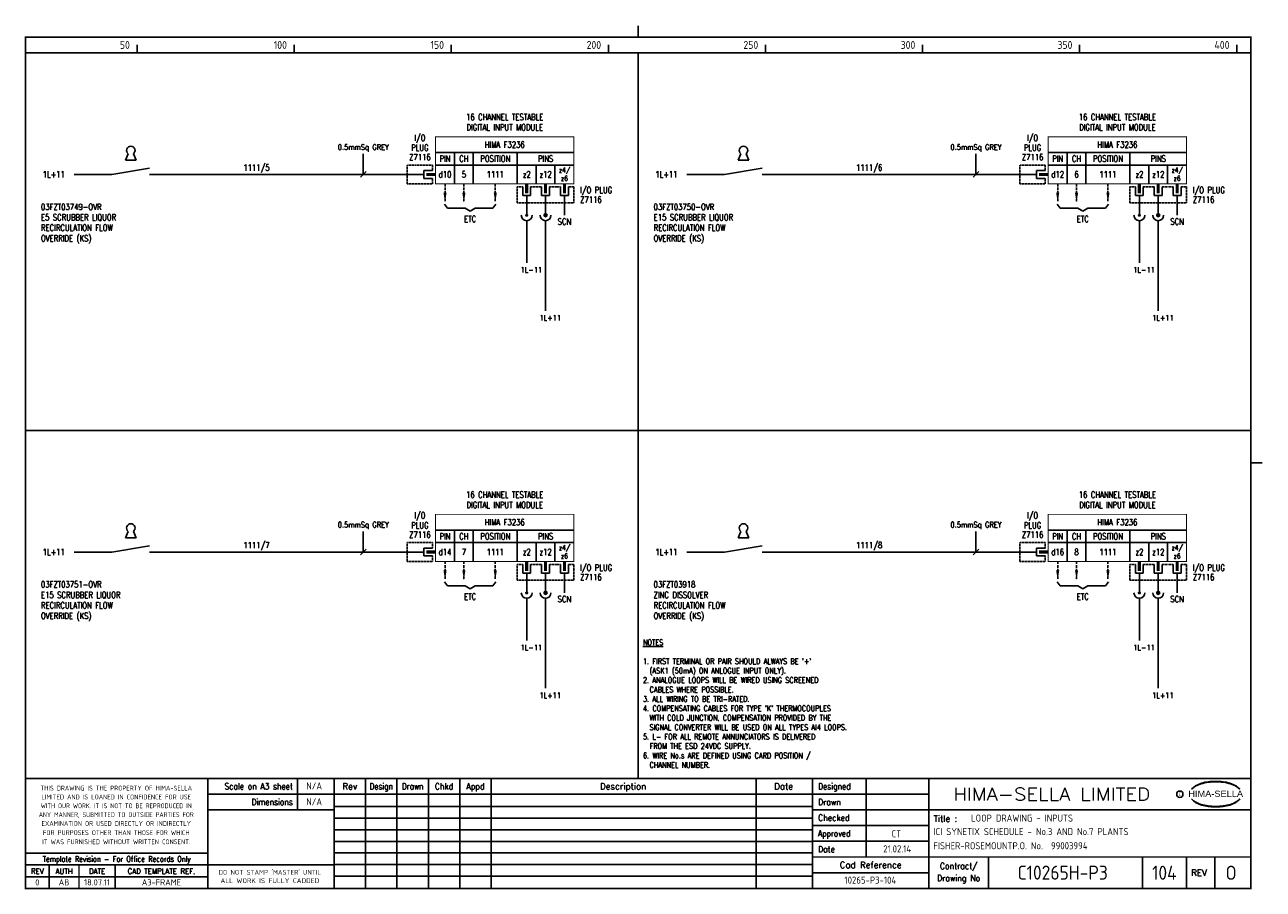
# Model space of a CAD drawing. Extents: x 14 to 408, y 0 to 275.
import ezdxf
from ezdxf.enums import TextEntityAlignment as Align

# ---------------------------------------------------------------- set-up
doc = ezdxf.new("R2010")
doc.units = 0
doc.header["$LTSCALE"] = 0.25
doc.header["$MEASUREMENT"] = 0
doc.linetypes.add('HIDDEN2', pattern=[4.7625, 3.175, -1.5875])
doc.layers.get('0').update_dxf_attribs({"color": 41, "linetype": 'CONTINUOUS'})
for name, color, linetype in [('00-DRG_FRAME', 12, 'CONTINUOUS'), ('01-DRAW', 7, 'CONTINUOUS'), ('051-TEXT', 2, 'CONTINUOUS'), ('117', 7, 'CONTINUOUS'), ('DES', 2, 'CONTINUOUS'), ('DIM', 3, 'CONTINUOUS'), ('LAB', 2, 'CONTINUOUS'), ('RACK', 2, 'CONTINUOUS'), ('SLOT', 2, 'CONTINUOUS'), ('SNA', 2, 'CONTINUOUS'), ('TEXT', 2, 'CONTINUOUS'), ('TPOL', 3, 'CONTINUOUS'), ('XR_FUNCTION', 2, 'CONTINUOUS')]:
    doc.layers.add(name, color=color, linetype=linetype)
doc.styles.add('ARIAL', font='arial.ttf', dxfattribs={"height": 2.5})
doc.styles.add('FUNCTION', font='ROMANS.shx', dxfattribs={"width": 0.8, "height": 2.5})
doc.styles.add('ISO', font='iso.shx')
doc.styles.add('PINS', font='ROMANS.shx', dxfattribs={"width": 0.8, "height": 2.5})
doc.styles.add('RACK', font='ROMANS.shx', dxfattribs={"width": 0.8, "height": 2.5})
doc.styles.add('ROMAND', font='ROMAND')
doc.styles.add('ROMANS', font='romans.shx', dxfattribs={"width": 0.8})
doc.styles.add('SLOT', font='romans.shx', dxfattribs={"width": 0.8, "height": 2})
doc.styles.add('SYMBOL', font='ROMANS.shx', dxfattribs={"width": 0.8, "height": 20})

# ---------------------------------------------------------------- blocks, each defined once
blk = doc.blocks.new('A3-REVA')
at = {"layer": '051-TEXT', "style": 'ISO'}
for tag, p in [('DESIGNED', (292.01, 31.7)), ('A', (117.73, 27.28)), ('DES', (127.73, 27.28)), ('DRN', (137.73, 27.28)), ('CHKD', (147.73, 27.28)), ('APPD', (157.73, 27.28)), ('DATE', (256, 27.28)), ('DRAWN', (291.72, 26.77)), ('CHECKED', (291.72, 21.89)), ('APPD', (291.65, 16.79)), ('DATE', (291.92, 11.96))]:
    blk.add_attdef(tag, text='', height=2.25, dxfattribs=at).set_placement(p, align=Align.CENTER)
blk.add_attdef('DESCRIPTION', (165.03, 27.28), '', height=2.25, dxfattribs=at)
blk = doc.blocks.new('A3-TITLE')
at = {"layer": '051-TEXT', "style": 'ISO'}
blk.add_attdef('TITLE_1', (315.46, 21.78), '', height=2.25, dxfattribs=at)
for tag, p in [('DRGNO', (376.96, 3.24)), ('REV.', (398.2, 3.24))]:
    blk.add_attdef(tag, text='', height=4.5, dxfattribs=at).set_placement(p, align=Align.CENTER)
blk = doc.blocks.new('A3-CONTRACT')
at = {"layer": '051-TEXT', "color": 41, "style": 'ISO'}
for tag, height, p in [('SCALE', 2.25, (106.71, 31.82)), ('DIMS', 2.25, (106.71, 26.8)), ('CAD-REF', 2.25, (283.73, 1.84)), ('CONTRACT', 4.5, (344.94, 3.1))]:
    blk.add_attdef(tag, text='', height=height, dxfattribs=at).set_placement(p, align=Align.CENTER)
for tag, p in [('TITLE_2', (303.86, 17.28)), ('TITLE_3', (303.79, 12.78))]:
    blk.add_attdef(tag, p, '', height=2.25, dxfattribs=at)
blk = doc.blocks.new('KEY')
at = {"layer": '01-DRAW'}
for p, q in [((-0.375, -0.5), (-0.183, -0.038)), ((-0.375, -0.5), (0.375, -0.5)), ((0.375, -0.5), (0.183, -0.038))]:
    blk.add_line(p, q, dxfattribs=at)
blk.add_arc((0, 0.2), 0.3, 307.47703, 232.52297, dxfattribs=at)
blk = doc.blocks.new('F3236-06')
for p, q in [((44, 7), (0, 7)), ((6, 7), (6, -3)), ((12, 7), (12, -3)), ((26, 7), (26, -3)), ((-3.75, 0), (-9, 0)), ((-3.75, 1.25), (-3.75, -1.25)), ((-1, 1.25), (-3.75, 1.25)), ((44, 3), (0, 3)), ((32, 3), (32, -3)), ((38, 3), (38, -3)), ((-3.75, -1.25), (-1, -1.25)), ((27.75, -4), (27.75, -6.75)), ((27.75, -6.75), (30.25, -6.75)), ((29, -6.75), (29, -9)), ((30.25, -6.75), (30.25, -4)), ((33.75, -4), (33.75, -6.75)), ((33.75, -6.75), (36.25, -6.75)), ((35, -6.75), (35, -9)), ((36.25, -6.75), (36.25, -4)), ((39.75, -4), (39.75, -6.75)), ((39.75, -6.75), (42.25, -6.75)), ((41, -6.75), (41, -9)), ((42.25, -6.75), (42.25, -4)), ((41, -13), (41, -9))]:
    blk.add_line(p, q)
at = {"const_width": 0.3}
blk.add_lwpolyline([(44, 12), (0, 12), (0, -3), (44, -3)], close=True, dxfattribs=at)
at = {"color": 3, "linetype": 'HIDDEN2', "ltscale": 0.4}
for points in [[(-1, 1.25), (-1, 3), (-9, 3), (-9, -3), (-1, -3), (-1, -1.25)], [(27.75, -4), (26, -4), (26, -9), (44, -9), (44, -4), (42.25, -4)], [(33.75, -4), (30.25, -4)], [(39.75, -4), (36.25, -4)]]:
    blk.add_lwpolyline(points, dxfattribs=at)
blk.add_lwpolyline([(-3, 0, 1, 1, 0), (0, 0, 0.5, 0.5, 0)], format="xyseb")
at = {"const_width": 1}
for points in [[(29, -6), (29, -3)], [(35, -6), (35, -3)], [(41, -6), (41, -3)]]:
    blk.add_lwpolyline(points, dxfattribs=at)
at = {"layer": 'DES', "style": 'PINS', "width": 0.8, "flags": 1}
blk.add_attdef('DES1', (48, 14), '', height=1.5, dxfattribs=at)
at = {"layer": 'LAB', "style": 'PINS', "width": 0.8, "flags": 1}
blk.add_attdef('LAB1', text='', height=1.5, dxfattribs=at).set_placement((48, 2.5), align=Align.MIDDLE_LEFT)
at = {"layer": 'RACK', "style": 'RACK', "width": 0.8}
blk.add_attdef('SLOT', text='', height=2, dxfattribs=at).set_placement((19, 0), align=Align.MIDDLE)
at = {"layer": 'SLOT', "style": 'SLOT', "width": 0.8}
blk.add_attdef('ADD1', text='', height=2, dxfattribs=at).set_placement((9, 0), align=Align.MIDDLE)
at = {"layer": 'SNA', "style": 'SYMBOL', "width": 0.8, "flags": 1}
blk.add_attdef('SNA', (48, 8), '', height=1.5, dxfattribs=at)
at = {"layer": 'TEXT', "style": 'ROMANS', "width": 0.8}
for s, p in [('DIGITAL INPUT MODULE', (22, 14)), ('16 CHANNEL TESTABLE', (22, 17.25))]:
    blk.add_text(s, height=2, dxfattribs=at).set_placement(p, align=Align.CENTER)
for s, height, p in [('I/O', 2, (-5, 11.5)), ('PLUG', 2, (-5, 8.5)), ('HIMA F3236', 2, (22, 9.5)), ('Z7116', 2, (-5, 5.5)), ('PIN', 2, (3, 5)), ('CH', 2, (9, 5)), ('POSITION', 2, (19, 5)), ('PINS', 2, (35, 5)), ('d12', 2, (3, 0)), ('z2', 2, (29, 0)), ('z12', 2, (35, 0)), ('z4/', 1.6, (41, 1.25)), ('z6', 1.6, (41, -1.25)), ('SCN', 2, (41, -15))]:
    blk.add_text(s, height=height, dxfattribs=at).set_placement(p, align=Align.MIDDLE)
for s, p in [('I/O PLUG', (46, -5)), ('Z7116', (46, -8))]:
    blk.add_text(s, height=2, dxfattribs=at).set_placement(p, align=Align.MIDDLE_LEFT)
at = {"layer": 'TPOL', "style": 'PINS', "width": 0.8, "flags": 1}
blk.add_attdef('CN2', text='', height=1, dxfattribs=at).set_placement((-9, 0), align=Align.MIDDLE_LEFT)
at = {"layer": 'TPOL', "color": 2, "style": 'PINS', "width": 0.8}
blk.add_attdef('CN1', text='', height=2, dxfattribs=at).set_placement((3, 0), align=Align.MIDDLE)
at = {"layer": 'TPOL', "style": 'PINS', "width": 0.8, "flags": 1}
for tag, p in [('CN3', (29, -9)), ('CN4', (35, -9))]:
    blk.add_attdef(tag, text='', height=1, dxfattribs=at).set_placement(p, align=Align.BOTTOM_CENTER)
at = {"layer": 'XR_FUNCTION', "style": 'FUNCTION', "width": 0.8, "flags": 1}
blk.add_attdef('XR_FUNCTION', (48, 10), '', height=1.5, dxfattribs=at)
blk = doc.blocks.new('F3236-05')
for p, q in [((44, 7), (0, 7)), ((6, 7), (6, -3)), ((12, 7), (12, -3)), ((26, 7), (26, -3)), ((-3.75, 0), (-9, 0)), ((-3.75, 1.25), (-3.75, -1.25)), ((-1, 1.25), (-3.75, 1.25)), ((44, 3), (0, 3)), ((32, 3), (32, -3)), ((38, 3), (38, -3)), ((-3.75, -1.25), (-1, -1.25)), ((27.75, -4), (27.75, -6.75)), ((27.75, -6.75), (30.25, -6.75)), ((29, -6.75), (29, -9)), ((30.25, -6.75), (30.25, -4)), ((33.75, -4), (33.75, -6.75)), ((33.75, -6.75), (36.25, -6.75)), ((35, -6.75), (35, -9)), ((36.25, -6.75), (36.25, -4)), ((39.75, -4), (39.75, -6.75)), ((39.75, -6.75), (42.25, -6.75)), ((41, -6.75), (41, -9)), ((42.25, -6.75), (42.25, -4)), ((41, -13), (41, -9))]:
    blk.add_line(p, q)
at = {"const_width": 0.3}
blk.add_lwpolyline([(44, 12), (0, 12), (0, -3), (44, -3)], close=True, dxfattribs=at)
at = {"color": 3, "linetype": 'HIDDEN2', "ltscale": 0.4}
for points in [[(-1, 1.25), (-1, 3), (-9, 3), (-9, -3), (-1, -3), (-1, -1.25)], [(27.75, -4), (26, -4), (26, -9), (44, -9), (44, -4), (42.25, -4)], [(33.75, -4), (30.25, -4)], [(39.75, -4), (36.25, -4)]]:
    blk.add_lwpolyline(points, dxfattribs=at)
blk.add_lwpolyline([(-3, 0, 1, 1, 0), (0, 0, 0.5, 0.5, 0)], format="xyseb")
at = {"const_width": 1}
for points in [[(29, -6), (29, -3)], [(35, -6), (35, -3)], [(41, -6), (41, -3)]]:
    blk.add_lwpolyline(points, dxfattribs=at)
at = {"layer": 'DES', "style": 'PINS', "width": 0.8, "flags": 1}
blk.add_attdef('DES1', (48, 14), '', height=1.5, dxfattribs=at)
at = {"layer": 'LAB', "style": 'PINS', "width": 0.8, "flags": 1}
blk.add_attdef('LAB1', text='', height=1.5, dxfattribs=at).set_placement((48, 2.5), align=Align.MIDDLE_LEFT)
at = {"layer": 'RACK', "style": 'RACK', "width": 0.8}
blk.add_attdef('SLOT', text='', height=2, dxfattribs=at).set_placement((19, 0), align=Align.MIDDLE)
at = {"layer": 'SLOT', "style": 'SLOT', "width": 0.8}
blk.add_attdef('ADD1', text='', height=2, dxfattribs=at).set_placement((9, 0), align=Align.MIDDLE)
at = {"layer": 'SNA', "style": 'SYMBOL', "width": 0.8, "flags": 1}
blk.add_attdef('SNA', (48, 8), '', height=1.5, dxfattribs=at)
at = {"layer": 'TEXT', "style": 'ROMANS', "width": 0.8}
for s, p in [('DIGITAL INPUT MODULE', (22, 14)), ('16 CHANNEL TESTABLE', (22, 17.25))]:
    blk.add_text(s, height=2, dxfattribs=at).set_placement(p, align=Align.CENTER)
for s, height, p in [('I/O', 2, (-5, 11.5)), ('PLUG', 2, (-5, 8.5)), ('HIMA F3236', 2, (22, 9.5)), ('Z7116', 2, (-5, 5.5)), ('PIN', 2, (3, 5)), ('CH', 2, (9, 5)), ('POSITION', 2, (19, 5)), ('PINS', 2, (35, 5)), ('d10', 2, (3, 0)), ('z2', 2, (29, 0)), ('z12', 2, (35, 0)), ('z4/', 1.6, (41, 1.25)), ('z6', 1.6, (41, -1.25)), ('SCN', 2, (41, -15))]:
    blk.add_text(s, height=height, dxfattribs=at).set_placement(p, align=Align.MIDDLE)
for s, p in [('I/O PLUG', (46, -5)), ('Z7116', (46, -8))]:
    blk.add_text(s, height=2, dxfattribs=at).set_placement(p, align=Align.MIDDLE_LEFT)
at = {"layer": 'TPOL', "style": 'PINS', "width": 0.8, "flags": 1}
blk.add_attdef('CN2', text='', height=1, dxfattribs=at).set_placement((-9, 0), align=Align.MIDDLE_LEFT)
at = {"layer": 'TPOL', "color": 2, "style": 'PINS', "width": 0.8}
blk.add_attdef('CN1', text='', height=2, dxfattribs=at).set_placement((3, 0), align=Align.MIDDLE)
at = {"layer": 'TPOL', "style": 'PINS', "width": 0.8, "flags": 1}
for tag, p in [('CN3', (29, -9)), ('CN4', (35, -9))]:
    blk.add_attdef(tag, text='', height=1, dxfattribs=at).set_placement(p, align=Align.BOTTOM_CENTER)
at = {"layer": 'XR_FUNCTION', "style": 'FUNCTION', "width": 0.8, "flags": 1}
blk.add_attdef('XR_FUNCTION', (48, 10), '', height=1.5, dxfattribs=at)
blk = doc.blocks.new('F3236-07')
for p, q in [((44, 7), (0, 7)), ((6, 7), (6, -3)), ((12, 7), (12, -3)), ((26, 7), (26, -3)), ((-3.75, 0), (-9, 0)), ((-3.75, 1.25), (-3.75, -1.25)), ((-1, 1.25), (-3.75, 1.25)), ((44, 3), (0, 3)), ((32, 3), (32, -3)), ((38, 3), (38, -3)), ((-3.75, -1.25), (-1, -1.25)), ((27.75, -4), (27.75, -6.75)), ((27.75, -6.75), (30.25, -6.75)), ((29, -6.75), (29, -9)), ((30.25, -6.75), (30.25, -4)), ((33.75, -4), (33.75, -6.75)), ((33.75, -6.75), (36.25, -6.75)), ((35, -6.75), (35, -9)), ((36.25, -6.75), (36.25, -4)), ((39.75, -4), (39.75, -6.75)), ((39.75, -6.75), (42.25, -6.75)), ((41, -6.75), (41, -9)), ((42.25, -6.75), (42.25, -4)), ((41, -13), (41, -9))]:
    blk.add_line(p, q)
at = {"const_width": 0.3}
blk.add_lwpolyline([(44, 12), (0, 12), (0, -3), (44, -3)], close=True, dxfattribs=at)
at = {"color": 3, "linetype": 'HIDDEN2', "ltscale": 0.4}
for points in [[(-1, 1.25), (-1, 3), (-9, 3), (-9, -3), (-1, -3), (-1, -1.25)], [(27.75, -4), (26, -4), (26, -9), (44, -9), (44, -4), (42.25, -4)], [(33.75, -4), (30.25, -4)], [(39.75, -4), (36.25, -4)]]:
    blk.add_lwpolyline(points, dxfattribs=at)
blk.add_lwpolyline([(-3, 0, 1, 1, 0), (0, 0, 0.5, 0.5, 0)], format="xyseb")
at = {"const_width": 1}
for points in [[(29, -6), (29, -3)], [(35, -6), (35, -3)], [(41, -6), (41, -3)]]:
    blk.add_lwpolyline(points, dxfattribs=at)
at = {"layer": 'DES', "style": 'PINS', "width": 0.8, "flags": 1}
blk.add_attdef('DES1', (48, 14), '', height=1.5, dxfattribs=at)
at = {"layer": 'LAB', "style": 'PINS', "width": 0.8, "flags": 1}
blk.add_attdef('LAB1', text='', height=1.5, dxfattribs=at).set_placement((48, 2.5), align=Align.MIDDLE_LEFT)
at = {"layer": 'RACK', "style": 'RACK', "width": 0.8}
blk.add_attdef('SLOT', text='', height=2, dxfattribs=at).set_placement((19, 0), align=Align.MIDDLE)
at = {"layer": 'SLOT', "style": 'SLOT', "width": 0.8}
blk.add_attdef('ADD1', text='', height=2, dxfattribs=at).set_placement((9, 0), align=Align.MIDDLE)
at = {"layer": 'SNA', "style": 'SYMBOL', "width": 0.8, "flags": 1}
blk.add_attdef('SNA', (48, 8), '', height=1.5, dxfattribs=at)
at = {"layer": 'TEXT', "style": 'ROMANS', "width": 0.8}
for s, p in [('DIGITAL INPUT MODULE', (22, 14)), ('16 CHANNEL TESTABLE', (22, 17.25))]:
    blk.add_text(s, height=2, dxfattribs=at).set_placement(p, align=Align.CENTER)
for s, height, p in [('I/O', 2, (-5, 11.5)), ('PLUG', 2, (-5, 8.5)), ('HIMA F3236', 2, (22, 9.5)), ('Z7116', 2, (-5, 5.5)), ('PIN', 2, (3, 5)), ('CH', 2, (9, 5)), ('POSITION', 2, (19, 5)), ('PINS', 2, (35, 5)), ('d14', 2, (3, 0)), ('z2', 2, (29, 0)), ('z12', 2, (35, 0)), ('z4/', 1.6, (41, 1.25)), ('z6', 1.6, (41, -1.25)), ('SCN', 2, (41, -15))]:
    blk.add_text(s, height=height, dxfattribs=at).set_placement(p, align=Align.MIDDLE)
for s, p in [('I/O PLUG', (46, -5)), ('Z7116', (46, -8))]:
    blk.add_text(s, height=2, dxfattribs=at).set_placement(p, align=Align.MIDDLE_LEFT)
at = {"layer": 'TPOL', "style": 'PINS', "width": 0.8, "flags": 1}
blk.add_attdef('CN2', text='', height=1, dxfattribs=at).set_placement((-9, 0), align=Align.MIDDLE_LEFT)
at = {"layer": 'TPOL', "color": 2, "style": 'PINS', "width": 0.8}
blk.add_attdef('CN1', text='', height=2, dxfattribs=at).set_placement((3, 0), align=Align.MIDDLE)
at = {"layer": 'TPOL', "style": 'PINS', "width": 0.8, "flags": 1}
for tag, p in [('CN3', (29, -9)), ('CN4', (35, -9))]:
    blk.add_attdef(tag, text='', height=1, dxfattribs=at).set_placement(p, align=Align.BOTTOM_CENTER)
at = {"layer": 'XR_FUNCTION', "style": 'FUNCTION', "width": 0.8, "flags": 1}
blk.add_attdef('XR_FUNCTION', (48, 10), '', height=1.5, dxfattribs=at)
blk = doc.blocks.new('F3236-08')
for p, q in [((44, 7), (0, 7)), ((6, 7), (6, -3)), ((12, 7), (12, -3)), ((26, 7), (26, -3)), ((-3.75, 0), (-9, 0)), ((-3.75, 1.25), (-3.75, -1.25)), ((-1, 1.25), (-3.75, 1.25)), ((44, 3), (0, 3)), ((32, 3), (32, -3)), ((38, 3), (38, -3)), ((-3.75, -1.25), (-1, -1.25)), ((27.75, -4), (27.75, -6.75)), ((27.75, -6.75), (30.25, -6.75)), ((29, -6.75), (29, -9)), ((30.25, -6.75), (30.25, -4)), ((33.75, -4), (33.75, -6.75)), ((33.75, -6.75), (36.25, -6.75)), ((35, -6.75), (35, -9)), ((36.25, -6.75), (36.25, -4)), ((39.75, -4), (39.75, -6.75)), ((39.75, -6.75), (42.25, -6.75)), ((41, -6.75), (41, -9)), ((42.25, -6.75), (42.25, -4)), ((41, -13), (41, -9))]:
    blk.add_line(p, q)
at = {"const_width": 0.3}
blk.add_lwpolyline([(44, 12), (0, 12), (0, -3), (44, -3)], close=True, dxfattribs=at)
at = {"color": 3, "linetype": 'HIDDEN2', "ltscale": 0.4}
for points in [[(-1, 1.25), (-1, 3), (-9, 3), (-9, -3), (-1, -3), (-1, -1.25)], [(27.75, -4), (26, -4), (26, -9), (44, -9), (44, -4), (42.25, -4)], [(33.75, -4), (30.25, -4)], [(39.75, -4), (36.25, -4)]]:
    blk.add_lwpolyline(points, dxfattribs=at)
blk.add_lwpolyline([(-3, 0, 1, 1, 0), (0, 0, 0.5, 0.5, 0)], format="xyseb")
at = {"const_width": 1}
for points in [[(29, -6), (29, -3)], [(35, -6), (35, -3)], [(41, -6), (41, -3)]]:
    blk.add_lwpolyline(points, dxfattribs=at)
at = {"layer": 'DES', "style": 'PINS', "width": 0.8, "flags": 1}
blk.add_attdef('DES1', (48, 14), '', height=1.5, dxfattribs=at)
at = {"layer": 'LAB', "style": 'PINS', "width": 0.8, "flags": 1}
blk.add_attdef('LAB1', text='', height=1.5, dxfattribs=at).set_placement((48, 2.5), align=Align.MIDDLE_LEFT)
at = {"layer": 'RACK', "style": 'RACK', "width": 0.8}
blk.add_attdef('SLOT', text='', height=2, dxfattribs=at).set_placement((19, 0), align=Align.MIDDLE)
at = {"layer": 'SLOT', "style": 'SLOT', "width": 0.8}
blk.add_attdef('ADD1', text='', height=2, dxfattribs=at).set_placement((9, 0), align=Align.MIDDLE)
at = {"layer": 'SNA', "style": 'SYMBOL', "width": 0.8, "flags": 1}
blk.add_attdef('SNA', (48, 8), '', height=1.5, dxfattribs=at)
at = {"layer": 'TEXT', "style": 'ROMANS', "width": 0.8}
for s, p in [('DIGITAL INPUT MODULE', (22, 14)), ('16 CHANNEL TESTABLE', (22, 17.25))]:
    blk.add_text(s, height=2, dxfattribs=at).set_placement(p, align=Align.CENTER)
for s, height, p in [('I/O', 2, (-5, 11.5)), ('PLUG', 2, (-5, 8.5)), ('HIMA F3236', 2, (22, 9.5)), ('Z7116', 2, (-5, 5.5)), ('PIN', 2, (3, 5)), ('CH', 2, (9, 5)), ('POSITION', 2, (19, 5)), ('PINS', 2, (35, 5)), ('d16', 2, (3, 0)), ('z2', 2, (29, 0)), ('z12', 2, (35, 0)), ('z4/', 1.6, (41, 1.25)), ('z6', 1.6, (41, -1.25)), ('SCN', 2, (41, -15))]:
    blk.add_text(s, height=height, dxfattribs=at).set_placement(p, align=Align.MIDDLE)
for s, p in [('I/O PLUG', (46, -5)), ('Z7116', (46, -8))]:
    blk.add_text(s, height=2, dxfattribs=at).set_placement(p, align=Align.MIDDLE_LEFT)
at = {"layer": 'TPOL', "style": 'PINS', "width": 0.8, "flags": 1}
blk.add_attdef('CN2', text='', height=1, dxfattribs=at).set_placement((-9, 0), align=Align.MIDDLE_LEFT)
at = {"layer": 'TPOL', "color": 2, "style": 'PINS', "width": 0.8}
blk.add_attdef('CN1', text='', height=2, dxfattribs=at).set_placement((3, 0), align=Align.MIDDLE)
at = {"layer": 'TPOL', "style": 'PINS', "width": 0.8, "flags": 1}
for tag, p in [('CN3', (29, -9)), ('CN4', (35, -9))]:
    blk.add_attdef(tag, text='', height=1, dxfattribs=at).set_placement(p, align=Align.BOTTOM_CENTER)
at = {"layer": 'XR_FUNCTION', "style": 'FUNCTION', "width": 0.8, "flags": 1}
blk.add_attdef('XR_FUNCTION', (48, 10), '', height=1.5, dxfattribs=at)

msp = doc.modelspace()

# ---------------------------------------------------------------- linework, layer by layer
at = {"layer": '00-DRG_FRAME'}
for p, q in [((50, 266.5), (50, 269)), ((100, 266.5), (100, 269)), ((150, 266.5), (150, 269)), ((200, 266.5), (200, 269)), ((250, 266.5), (250, 269)), ((300, 266.5), (300, 269)), ((350, 266.5), (350, 269)), ((400, 266.5), (400, 269)), ((101.01, 35.5), (101.01, 25.5)), ((122.7, 35.5), (122.7, 0.5)), ((132.7, 0.5), (132.7, 35.5)), ((142.7, 0.5), (142.7, 35.5)), ((152.7, 35.5), (152.7, 0.5)), ((162.7, 35.5), (162.7, 0.5)), ((247, 35.5), (247, 0.5)), ((282, 35.5), (282, 10.5)), ((265, 30.5), (302, 30.5)), ((265, 26.59), (112.7, 26.59)), ((302, 25.5), (265, 25.5)), ((265, 22.89), (112.7, 22.89)), ((265, 20.5), (302, 20.5)), ((265, 19.19), (112.7, 19.19)), ((265, 15.49), (112.7, 15.49)), ((302, 15.5), (265, 15.5)), ((265, 11.79), (112.7, 11.79)), ((265, 8.09), (112.7, 8.09)), ((321, 10.5), (321, 0.5)), ((370, 10.5), (370, 0.5)), ((384, 0.5), (384, 10.5)), ((393, 10.5), (393, 0.5)), ((72.5, 4.25), (14.5, 4.25)), ((265, 4.39), (112.7, 4.39)), ((302, 5.5), (265, 5.5))]:
    msp.add_line(p, q, dxfattribs=at)
at = {"layer": '00-DRG_FRAME', "const_width": 0.5}
for points in [[(209.5, 271.5), (209.5, 275.18)], [(209.5, 271.5), (209.5, 275.18)], [(14.5, 266.5), (404.5, 266.5)], [(209.5, 35.5), (209.5, 266.5)], [(14.5, 146.31), (404.5, 146.31)], [(404.5, 136), (408.18, 136)], [(404.5, 35.5), (14.5, 35.5)], [(72.5, 0.5), (72.5, 35.5)], [(112.7, 0.5), (112.7, 35.5)], [(265, 35.5), (265, 0.5)], [(302, 0.5), (302, 35.5)], [(265, 30.5), (72.5, 30.5)], [(112.7, 25.5), (72.5, 25.5)], [(404.5, 25.5), (302, 25.5)], [(14.5, 11.75), (72.5, 11.75)], [(14.5, 8), (72.5, 8)], [(22, 0.5), (22, 8)], [(31.5, 0.5), (31.5, 8)], [(43, 0.5), (43, 8)], [(112.7, 8), (72.5, 8)], [(265, 10.5), (404.5, 10.5)]]:
    msp.add_lwpolyline(points, dxfattribs=at)
msp.add_lwpolyline([(14.5, 0.5), (404.5, 0.5), (404.5, 271.5), (14.5, 271.5)], close=True, dxfattribs=at)
at = {"layer": '00-DRG_FRAME', "color": 3}
msp.add_circle((381.88, 30.5), 1, dxfattribs=at)
for centre, radius, start, end in [((390.6, 26.83), 7.24, 106.0532, 133.5024), ((390.88, 27.01), 7.3, 130.419, 136.057), ((390.11, 28.1), 5.98, 122.244, 131.6154), ((389.75, 28.78), 5.21, 111.8206, 122.8668), ((391.78, 24.7), 9.76, 107.5931, 113.9452), ((393.1, 18.5), 15.94, 89.2698, 106.3911), ((392.1, 23.52), 10.99, 96.0146, 107.3203), ((393.29, 16.31), 18.28, 92.8917, 97.3734), ((393.24, 18.86), 15.73, 89.7805, 93.1738), ((393.36, 18.86), 15.73, 86.8262, 90.2195), ((393.51, 18.5), 15.94, 73.6089, 90.7302), ((393.31, 16.31), 18.28, 82.6266, 87.1083), ((394.51, 23.52), 10.99, 72.6797, 83.9854), ((394.83, 24.7), 9.76, 66.0548, 72.4069), ((396, 26.83), 7.24, 46.4976, 73.9468), ((396.85, 28.78), 5.21, 57.1332, 68.1794), ((396.49, 28.1), 5.98, 48.3846, 57.756), ((395.73, 27.01), 7.3, 43.943, 49.581), ((390.88, 34.04), 7.3, 223.943, 229.581), ((390.6, 34.23), 7.24, 226.4976, 253.9468), ((390.11, 32.96), 5.98, 228.3846, 237.756), ((389.75, 32.28), 5.21, 237.1332, 248.1794), ((396, 34.23), 7.24, 286.0532, 313.5024), ((396.85, 32.28), 5.21, 291.8206, 302.8668), ((396.49, 32.96), 5.98, 302.244, 311.6154), ((395.73, 34.04), 7.3, 310.419, 316.057), ((391.78, 36.36), 9.76, 246.0548, 252.4069), ((393.1, 42.56), 15.94, 253.6089, 270.7302), ((392.1, 37.54), 10.99, 252.6797, 263.9854), ((393.29, 44.75), 18.28, 262.6266, 267.1083), ((393.24, 42.19), 15.73, 266.8262, 270.2195), ((393.51, 42.56), 15.94, 269.2698, 286.3911), ((393.36, 42.19), 15.73, 269.7805, 273.1738), ((393.31, 44.75), 18.28, 272.8917, 277.3734), ((394.51, 37.54), 10.99, 276.0146, 287.3203), ((394.83, 36.36), 9.76, 287.5931, 293.9452)]:
    msp.add_arc(centre, radius, start, end, dxfattribs=at)
at = {"layer": '01-DRAW'}
for p, q in [((136.01, 227.79), (54, 227.79)), ((331.01, 227.79), (249, 227.79)), ((147.81, 218.34), (148.78, 217.04)), ((148.78, 217.04), (154.39, 217.04)), ((154.39, 217.04), (156.01, 216.07)), ((157.63, 217.04), (156.01, 216.07)), ((157.63, 217.04), (163.24, 217.04)), ((164.21, 218.34), (163.24, 217.04)), ((174, 218.79), (174, 214.79)), ((180, 218.79), (180, 214.79)), ((180, 218.79), (180, 214.79)), ((342.81, 218.34), (343.78, 217.04)), ((343.78, 217.04), (349.39, 217.04)), ((349.39, 217.04), (351.01, 216.07)), ((352.63, 217.04), (351.01, 216.07)), ((352.63, 217.04), (358.24, 217.04)), ((359.21, 218.34), (358.24, 217.04)), ((369, 218.79), (369, 214.79)), ((375, 218.79), (375, 214.79)), ((375, 218.79), (375, 214.79)), ((174, 213.06), (174, 199.66)), ((180, 213.06), (180, 184.4)), ((180, 213.06), (180, 184.4)), ((369, 213.06), (369, 199.66)), ((375, 213.06), (375, 184.4)), ((375, 213.06), (375, 184.4)), ((136.01, 107.59), (54, 107.59)), ((331.01, 107.59), (249, 107.59)), ((174, 98.59), (174, 94.59)), ((180, 98.59), (180, 94.59)), ((180, 98.59), (180, 94.59)), ((369, 98.59), (369, 94.59)), ((375, 98.59), (375, 94.59)), ((375, 98.59), (375, 94.59)), ((147.81, 98.15), (148.78, 96.85)), ((148.78, 96.85), (154.39, 96.85)), ((154.39, 96.85), (156.01, 95.88)), ((157.63, 96.85), (156.01, 95.88)), ((157.63, 96.85), (163.24, 96.85)), ((164.21, 98.15), (163.24, 96.85)), ((342.81, 98.15), (343.78, 96.85)), ((343.78, 96.85), (349.39, 96.85)), ((349.39, 96.85), (351.01, 95.88)), ((352.63, 96.85), (351.01, 95.88)), ((352.63, 96.85), (358.24, 96.85)), ((359.21, 98.15), (358.24, 96.85)), ((174, 92.87), (174, 79.47)), ((180, 92.87), (180, 64.21)), ((180, 92.87), (180, 64.21)), ((369, 92.87), (369, 79.47)), ((375, 92.87), (375, 64.21)), ((375, 92.87), (375, 64.21))]:
    msp.add_line(p, q, dxfattribs=at)
at = {"layer": '01-DRAW', "linetype": 'HIDDEN2'}
for p, q in [((148.01, 224.79), (148.01, 218.95)), ((154.01, 224.79), (154.01, 218.95)), ((164.01, 224.79), (164.01, 218.95)), ((343.01, 224.79), (343.01, 218.95)), ((349.01, 224.79), (349.01, 218.95)), ((359.01, 224.79), (359.01, 218.95)), ((148.01, 104.59), (148.01, 98.76)), ((154.01, 104.59), (154.01, 98.76)), ((164.01, 104.59), (164.01, 98.76)), ((343.01, 104.59), (343.01, 98.76)), ((349.01, 104.59), (349.01, 98.76)), ((359.01, 104.59), (359.01, 98.76))]:
    msp.add_line(p, q, dxfattribs=at)
at = {"layer": '01-DRAW', "const_width": 0.5}
for points in [[(173.75, 214.79, 1), (174.25, 214.79, 1)], [(179.75, 214.79, 1), (180.25, 214.79, 1)], [(368.75, 214.79, 1), (369.25, 214.79, 1)], [(374.75, 214.79, 1), (375.25, 214.79, 1)], [(173.75, 94.59, 1), (174.25, 94.59, 1)], [(179.75, 94.59, 1), (180.25, 94.59, 1)], [(368.75, 94.59, 1), (369.25, 94.59, 1)], [(374.75, 94.59, 1), (375.25, 94.59, 1)]]:
    msp.add_lwpolyline(points, format="xyb", close=True, dxfattribs=at)
at = {"layer": '01-DRAW'}
for centre, radius in [((180, 214.79), 0.475), ((180, 214.79), 0.389), ((180, 214.79), 0.302), ((180, 214.79), 0.216), ((180, 214.79), 0.13), ((180, 214.79), 0.0432), ((375, 214.79), 0.475), ((375, 214.79), 0.389), ((375, 214.79), 0.302), ((375, 214.79), 0.216), ((375, 214.79), 0.13), ((375, 214.79), 0.0432), ((180, 94.59), 0.475), ((180, 94.59), 0.389), ((180, 94.59), 0.302), ((180, 94.59), 0.216), ((180, 94.59), 0.13), ((180, 94.59), 0.0432), ((375, 94.59), 0.475), ((375, 94.59), 0.389), ((375, 94.59), 0.302), ((375, 94.59), 0.216), ((375, 94.59), 0.13), ((375, 94.59), 0.0432)]:
    msp.add_circle(centre, radius, dxfattribs=at)
for centre in [(174, 214.79), (180, 214.79), (180, 214.79), (369, 214.79), (375, 214.79), (375, 214.79), (174, 94.59), (180, 94.59), (180, 94.59), (369, 94.59), (375, 94.59), (375, 94.59)]:
    msp.add_arc(centre, 1.73, 180, 0, dxfattribs=at)
for points in [[(148.52, 221.98), (147.51, 221.98), (148.01, 218.95)], [(154.52, 221.98), (153.51, 221.98), (154.01, 218.95)], [(164.52, 221.98), (163.51, 221.98), (164.01, 218.95)], [(343.52, 221.98), (342.51, 221.98), (343.01, 218.95)], [(349.52, 221.98), (348.51, 221.98), (349.01, 218.95)], [(359.52, 221.98), (358.51, 221.98), (359.01, 218.95)], [(148.52, 101.79), (147.51, 101.79), (148.01, 98.76)], [(154.52, 101.79), (153.51, 101.79), (154.01, 98.76)], [(164.52, 101.79), (163.51, 101.79), (164.01, 98.76)], [(343.52, 101.79), (342.51, 101.79), (343.01, 98.76)], [(349.52, 101.79), (348.51, 101.79), (349.01, 98.76)], [(359.52, 101.79), (358.51, 101.79), (359.01, 98.76)]]:
    msp.add_solid(points, dxfattribs=at)
at = {"layer": '117'}
for p, q in [((42, 227.79), (54, 229.79)), ((237, 227.79), (249, 229.79)), ((42, 227.79), (30, 227.79)), ((237, 227.79), (225, 227.79)), ((42, 107.59), (30, 107.59)), ((42, 107.59), (54, 109.59)), ((237, 107.59), (225, 107.59)), ((237, 107.59), (249, 109.59))]:
    msp.add_line(p, q, dxfattribs=at)
at = {"layer": 'DIM'}
for p, q in [((122, 227.79), (122, 234.33)), ((317, 227.79), (317, 234.33)), ((121.1, 226.89), (122.9, 228.69)), ((316.1, 226.89), (317.9, 228.69)), ((122, 107.59), (122, 114.14)), ((317, 107.59), (317, 114.14)), ((121.1, 106.69), (122.9, 108.49)), ((316.1, 106.69), (317.9, 108.49))]:
    msp.add_line(p, q, dxfattribs=at)

# ---------------------------------------------------------------- block references
at = {"layer": '00-DRG_FRAME'}
for name, p, values in [('A3-CONTRACT', (-0.35, 0.19), {'TITLE_2': 'ICI SYNETIX SCHEDULE - No.3 AND No.7 PLANTS', 'TITLE_3': 'FISHER-ROSEMOUNTP.O. No.  99003994', 'CAD-REF': '10265-P3-104', 'CONTRACT': 'C10265H-P3', 'SCALE': 'N/A', 'DIMS': 'N/A'}), ('A3-TITLE', (0, 0), {'TITLE_1': 'LOOP DRAWING - INPUTS', 'DRGNO': '104', 'REV.': 'O'})]:
    msp.add_blockref(name, p, dxfattribs=at).add_auto_attribs(values)
ref = msp.add_blockref('A3-REVA', (0, 0), dxfattribs=at)
ref.add_attrib('APPD', 'CT', dxfattribs={"layer": '051-TEXT', "height": 2.25, "style": 'ISO'}).set_placement((291.65, 16.79), align=Align.CENTER)
ref.add_attrib('DATE', '21.02.14', dxfattribs={"layer": '051-TEXT', "height": 2.25, "style": 'ISO'}).set_placement((291.92, 11.96), align=Align.CENTER)
at = {"layer": '01-DRAW'}
for name, p, values in [('F3236-05', (145.01, 227.79), {'CN1': 'd10', 'SLOT': '1111', 'ADD1': '5'}), ('F3236-06', (340.01, 227.79), {'CN1': 'd12', 'SLOT': '1111', 'ADD1': '6'}), ('F3236-07', (145.01, 107.59), {'CN1': 'd14', 'SLOT': '1111', 'ADD1': '7'}), ('F3236-08', (340.01, 107.59), {'CN1': 'd16', 'SLOT': '1111', 'ADD1': '8'})]:
    msp.add_blockref(name, p, dxfattribs=at).add_auto_attribs(values)
at = {"layer": '117', "xscale": 4.5, "yscale": 4.5, "zscale": 4.5}
for p in [(48, 234.54), (243, 234.54), (48, 114.34), (243, 114.34)]:
    msp.add_blockref('KEY', p, dxfattribs=at)

# ---------------------------------------------------------------- texts
at = {"layer": '00-DRG_FRAME', "style": 'ISO'}
for s, p in [('50', (47.69, 267.75)), ('100', (97.69, 267.75)), ('150', (147.69, 267.75)), ('200', (197.69, 267.75)), ('250', (247.69, 267.75)), ('300', (297.69, 267.75)), ('350', (347.69, 267.75)), ('400', (397.69, 267.75))]:
    msp.add_text(s, height=2.5, dxfattribs=at).set_placement(p, align=Align.RIGHT)
at = {"layer": '00-DRG_FRAME', "color": 3, "style": 'ISO'}
for s, width, p in [('THIS DRAWING IS THE PROPERTY OF HIMA-SELLA', 0.9, (43.36, 32.44)), ("DO NOT STAMP 'MASTER' UNTIL", 0.95, (92.25, 5.79))]:
    msp.add_text(s, height=1.53, dxfattribs=dict(at, width=width)).set_placement(p, align=Align.MIDDLE)
at = {"layer": '00-DRG_FRAME', "color": 4, "style": 'ROMAND', "width": 0.87}
for s, p in [('Scale on A3 sheet', (99.54, 32)), ('Dimensions', (99.54, 27.01))]:
    msp.add_text(s, height=2, dxfattribs=at).set_placement(p, align=Align.RIGHT)
at = {"layer": '00-DRG_FRAME', "color": 4, "style": 'ROMAND'}
for s, p in [('Rev', (117.7, 32)), ('Description', (204.69, 32)), ('Date', (255.79, 32))]:
    msp.add_text(s, height=2, dxfattribs=at).set_placement(p, align=Align.CENTER)
for s, width, p in [('Design', 0.85, (127.7, 32)), ('Drawn', 0.85, (137.7, 32)), ('Chkd', 0.9, (147.7, 32)), ('Appd', 0.9, (157.7, 32))]:
    msp.add_text(s, height=2, dxfattribs=dict(at, width=width)).set_placement(p, align=Align.CENTER)
for s, width, p in [('Designed', 0.87, (266.75, 32)), ('Drawn', 0.9, (266.75, 27)), ('Checked', 0.9, (266.75, 22)), ('Approved', 0.85, (266.75, 17)), ('Date', 0.9, (266.75, 12))]:
    msp.add_text(s, height=2, dxfattribs=dict(at, width=width)).set_placement(p)
at = {"layer": '00-DRG_FRAME', "style": 'ROMAND', "width": 1.15}
msp.add_text('HIMA-SELLA LIMITED', height=4, dxfattribs=at).set_placement((341.1, 30.5), align=Align.MIDDLE)
at = {"layer": '00-DRG_FRAME', "style": 'ARIAL', "width": 1.05}
msp.add_text('HIMA-SELLA', height=2, dxfattribs=at).set_placement((393.3, 29.63), align=Align.CENTER)
at = {"layer": '00-DRG_FRAME', "color": 3, "style": 'ISO'}
for s, width, p in [('LIMITED AND IS LOANED IN CONFIDENCE FOR USE', 0.9, (43.36, 29.62)), ('WITH OUR WORK. IT IS NOT TO BE REPRODUCED IN', 0.87, (43.36, 26.81)), ('ANY MANNER, SUBMITTED TO OUTSIDE PARTIES FOR', 0.87, (43.36, 23.99)), ('EXAMINATION OR USED DIRECTLY OR INDIRECTLY', 0.9, (43.36, 21.18)), ('IT WAS FURNISHED WITHOUT WRITTEN CONSENT.', 0.9, (43.36, 15.35)), ('FOR PURPOSES OTHER THAN THOSE FOR WHICH', 0.9, (43.36, 18.27))]:
    msp.add_text(s, height=1.53, dxfattribs=dict(at, width=width)).set_placement(p, align=Align.MIDDLE_CENTER)
at = {"layer": '00-DRG_FRAME', "color": 3, "style": 'ISO', "width": 0.9}
msp.add_text('C', height=1, dxfattribs=at).set_placement((381.84, 30), align=Align.CENTER)
at = {"layer": '00-DRG_FRAME', "color": 4, "style": 'ROMAND'}
msp.add_text('Title :', height=2, dxfattribs=at).set_placement((303.5, 21.75))
for s, height, width, p in [('Template Revision - For Office Records Only', 1.8, 0.85, (43.5, 9.62)), ('Contract/', 2, 0.9, (311.5, 7.5)), ('REV', 1.8, 0.9, (18.25, 6)), ('AUTH', 1.8, 0.9, (26.75, 6)), ('DATE', 1.8, 0.9, (37.25, 6)), ('CAD TEMPLATE REF.', 1.8, 0.9, (57.75, 6)), ('Drawing No', 2, 0.9, (311.5, 3.5))]:
    msp.add_text(s, height=height, dxfattribs=dict(at, width=width)).set_placement(p, align=Align.MIDDLE)
for s, p in [('Cad Reference', (283.5, 8)), ('REV', (388, 5.5))]:
    msp.add_text(s, height=2, dxfattribs=at).set_placement(p, align=Align.MIDDLE)
at = {"layer": '00-DRG_FRAME', "color": 41, "style": 'ISO'}
for s, p in [('0', (18.25, 1.45)), ('AB', (26.75, 1.45)), ('18.07.11', (37.25, 1.45)), ('A3-FRAME', (57.75, 1.45))]:
    msp.add_text(s, height=2, dxfattribs=at).set_placement(p, align=Align.CENTER)
at = {"layer": '00-DRG_FRAME', "color": 3, "style": 'ISO'}
msp.add_text('ALL WORK IS FULLY CADDED', height=1.53, dxfattribs=at).set_placement((92.25, 2.98), align=Align.MIDDLE_CENTER)
at = {"layer": '01-DRAW', "color": 2, "style": 'ROMANS', "width": 0.8}
for p in [(156.01, 212.62), (351.01, 212.62), (156.01, 92.42), (351.01, 92.42)]:
    msp.add_text('ETC', height=2, dxfattribs=at).set_placement(p, align=Align.CENTER)
at = {"layer": '01-DRAW', "style": 'ROMANS', "width": 0.8}
for s, p in [('1L-11', (172.06, 196.54)), ('1L-11', (367.06, 196.54)), ('1L+11', (178.06, 181.29)), ('1L+11', (373.06, 181.29)), ('1L-11', (172.06, 76.35)), ('1L-11', (367.06, 76.35)), ('1L+11', (178.06, 61.09)), ('1L+11', (373.06, 61.09))]:
    msp.add_text(s, height=1.75, dxfattribs=at).set_placement(p)
at = {"layer": '01-DRAW', "insert": (211.02, 79.72), "char_height": 1.8, "width": 80.9791, "attachment_point": 1, "style": 'ROMANS'}
msp.add_mtext("{\\LNOTES\\P\\P}1. FIRST TERMINAL OR PAIR SHOULD ALWAYS BE '+'\\P  (ASK1 (50mA) ON ANLOGUE INPUT ONLY).\\P2. ANALOGUE LOOPS WILL BE WIRED USING SCREENED\\P  CABLES WHERE POSSIBLE.\\P3. ALL WIRING TO BE TRI-RATED.\\P4. COMPENSATING CABLES FOR TYPE 'K' THERMOCOUPLES \\P  WITH COLD JUNCTION. COMPENSATION PROVIDED BY THE\\P  SIGNAL CONVERTER WILL BE USED ON ALL TYPES AI4 LOOPS.\\P5. L- FOR ALL REMOTE ANNUNCIATORS IS DELIVERED \\P  FROM THE ESD 24VDC SUPPLY.\\P6. WIRE No.s ARE DEFINED USING CARD POSITION /\\P  CHANNEL NUMBER.          ", dxfattribs=at)
at = {"layer": '051-TEXT', "style": 'ROMANS', "width": 0.8}
for p in [(27, 227.79), (222, 227.79), (27, 107.59), (222, 107.59)]:
    msp.add_text('1L+11', height=2, dxfattribs=at).set_placement(p, align=Align.MIDDLE_RIGHT)
for s, p in [('1111/5', (88, 228.98)), ('1111/6', (283, 228.98)), ('1111/7', (88, 108.78)), ('1111/8', (283, 108.78))]:
    msp.add_text(s, height=2, dxfattribs=at).set_placement(p, align=Align.CENTER)
at = {"layer": 'DIM', "style": 'ROMANS', "width": 0.8}
for p in [(122, 235.59), (317, 235.59), (122, 115.4), (317, 115.4)]:
    msp.add_text('0.5mmSq GREY', height=1.75, dxfattribs=at).set_placement(p, align=Align.CENTER)
at = {"layer": 'TEXT', "char_height": 2, "width": 47.7416, "attachment_point": 1, "style": 'ROMANS'}
for s, insert in [('03FZT03749-OVR\\PE5 SCRUBBER LIQUOR\\PRECIRCULATION FLOW\\POVERRIDE (KS)', (19.4, 218.47)), ('03FZT03750-OVR\\PE15 SCRUBBER LIQUOR\\PRECIRCULATION FLOW\\POVERRIDE (KS)', (214.4, 218.47)), ('03FZT03751-OVR\\PE15 SCRUBBER LIQUOR\\PRECIRCULATION FLOW\\POVERRIDE (KS)', (19.4, 98.28)), ('03FZT03918\\PZINC DISSOLVER \\PRECIRCULATION FLOW\\POVERRIDE (KS)', (214.4, 98.28))]:
    msp.add_mtext(s, dxfattribs=dict(at, insert=insert))

doc.saveas('drawing.dxf')
